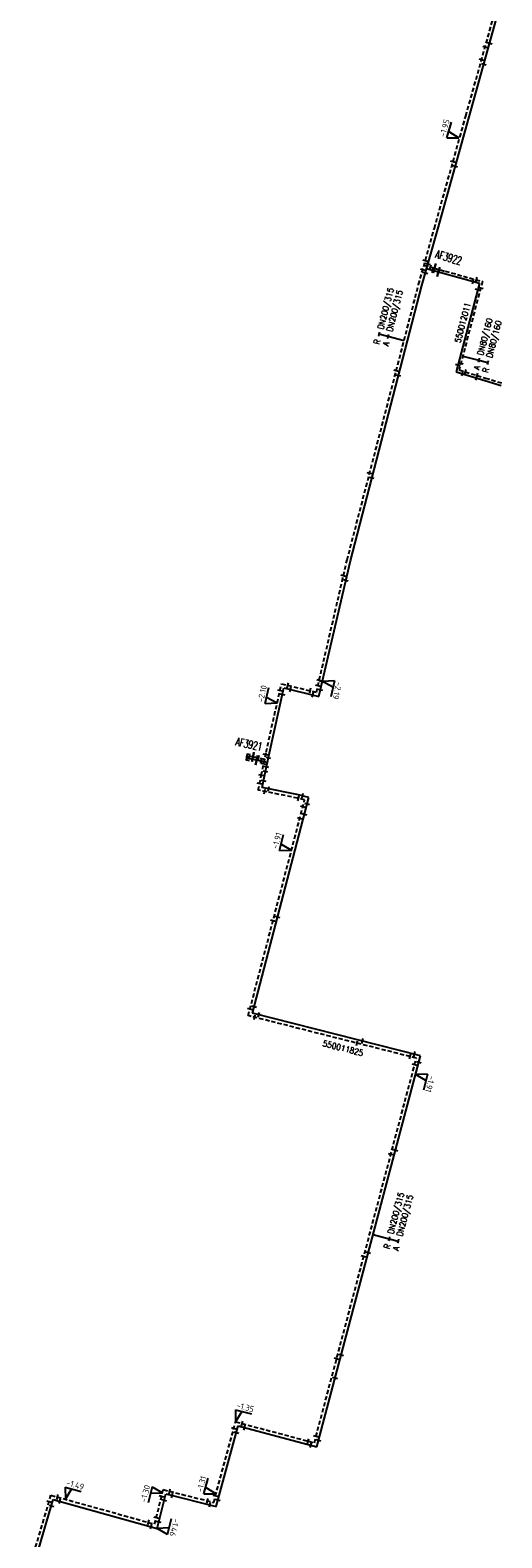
# Model space of a CAD drawing. Header units: millimetres. Extents: x 0 to 118318689, y 0 to 490460760.
# Tile 95 of 117: x 116259331 to 116330480, y 487728935 to 487956710. Entities that reach past the tile are written whole.
import ezdxf
from ezdxf.enums import TextEntityAlignment as Align

# ---------------------------------------------------------------- set-up
doc = ezdxf.new("R2010")
doc.units = ezdxf.units.MM
doc.header["$LTSCALE"] = 200
doc.linetypes.add('HIDDEN2', pattern=[4.7625, 3.175, -1.5875])
doc.layers.get('0').update_dxf_attribs({"color": 8})
for name, color, linetype in [('WT-C-AFSLUITER', 7, 'Continuous'), ('WT-C-mof', 7, 'Continuous'), ('WT-I-diam', 7, 'Continuous'), ('WT-I-info', 7, 'Continuous'), ('WT-I-NAP', 7, 'Continuous'), ('WT-L-aanvoer', 6, 'Continuous'), ('WT-L-retour', 6, 'HIDDEN2')]:
    doc.layers.add(name, color=color, linetype=linetype)
doc.styles.add('DIN17', font='ROMANS.SHX', dxfattribs={"width": 0.9})
doc.styles.add('ISOCP', font='ISOCP.SHX')

# ---------------------------------------------------------------- blocks, each defined once
blk = doc.blocks.new('LR-mof')
at = {"color": 0, "linetype": 'ByBlock', "lineweight": -2}
blk.add_line((0, -0.75), (0, 0.75), dxfattribs=at)
blk = doc.blocks.new('LR-smof')
at = {"color": 0, "linetype": 'ByBlock', "lineweight": -2}
blk.add_lwpolyline([(1, 0.5), (0, 0.5), (0, -0.5), (1, -0.5)], dxfattribs=at)
blk = doc.blocks.new('nap1')
at = {"color": 0, "linetype": 'Continuous'}
for p, q in [((-1, 3.5), (0, 0)), ((-1, 3.5), (4, 3.5)), ((1, 3.5), (0, 0))]:
    blk.add_line(p, q, dxfattribs=at)
at = {"color": 0, "linetype": 'Continuous', "style": 'ISOCP'}
for tag, p in [('*1', (1.7, 5)), ('*2', (4, 1.5))]:
    blk.add_attdef(tag, text='', height=1.8, dxfattribs=at).set_placement(p, align=Align.MIDDLE)
blk = doc.blocks.new('nap2')
at = {"color": 0, "linetype": 'Continuous'}
for p, q in [((1, 3.5), (-4, 3.5)), ((-1, 3.5), (0, 0)), ((1, 3.5), (0, 0))]:
    blk.add_line(p, q, dxfattribs=at)
at = {"color": 0, "linetype": 'Continuous', "style": 'ISOCP'}
for tag, p in [('*1', (-1.5, 5)), ('*2', (-4, 1.5))]:
    blk.add_attdef(tag, text='', height=1.8, dxfattribs=at).set_placement(p, align=Align.MIDDLE)
blk = doc.blocks.new('LR-AFS')
at = {"color": 0, "lineweight": -3, "const_width": 0.7}
blk.add_lwpolyline([(0, -1.5), (0, 1.5)], dxfattribs=at)
at = {"color": 7, "linetype": 'ByBlock', "lineweight": -2, "style": 'DIN17', "width": 0.9}
blk.add_attdef('*1', text='', height=2.5, dxfattribs=at).set_placement((0, 5), align=Align.MIDDLE)
at = {"color": 0, "linetype": 'ByBlock', "lineweight": -2, "style": 'DIN17', "width": 0.3, "flags": 1}
for tag, p in [('*2', (2.5, 1.5)), ('OCODE', (-7.5, -2.5)), ('ST', (-7.5, -5)), ('VCODE', (-2.5, -5)), ('NCODE', (-2.5, -2.5)), ('NIVO', (2.5, -5)), ('BC', (2.5, -2.5)), ('IMM', (7.5, -5)), ('RK', (7.5, -2.5)), ('VERTR', (-7.5, -10)), ('FABR', (-7.5, -7.5)), ('OPBLEN', (-2.5, -10)), ('TYPE', (-2.5, -7.5)), ('OPBOUW', (2.5, -7.5)), ('HULPST', (2.5, -10)), ('VERLSP', (7.5, -10)), ('BEDIEN', (7.5, -7.5)), ('DEKM', (-7.5, -12.5)), ('PDATUM', (-2.5, -12.5)), ('OPM', (2.5, -12.5)), ('BORD', (7.5, -12.5)), ('BORDL', (-7.5, -15)), ('BORDX', (-2.5, -15)), ('BORDY', (2.5, -15)), ('BORDZ', (7.5, -15))]:
    blk.add_attdef(tag, text='', height=1.8, dxfattribs=at).set_placement(p, align=Align.MIDDLE)
blk = doc.blocks.new('LR-hyp')
at = {"color": 7, "linetype": 'ByBlock', "lineweight": -3, "style": 'DIN17', "width": 0.9}
blk.add_attdef('*1', text='', height=1.8, dxfattribs=at).set_placement((0, 0), align=Align.MIDDLE)
at = {"color": 7, "linetype": 'ByBlock', "lineweight": -2, "style": 'DIN17', "width": 0.9, "flags": 1}
blk.add_attdef('*2', text='', height=1.8, dxfattribs=at).set_placement((0, -5), align=Align.MIDDLE)
blk = doc.blocks.new('LR-DIAO2')
at = {"color": 0, "lineweight": -3}
blk.add_line((0, 0), (0, -5), dxfattribs=at)
at = {"color": 0, "linetype": 'Continuous', "lineweight": -3}
blk.add_line((0, -5), (0, -7.8), dxfattribs=at)
at = {"color": 0, "lineweight": -3}
for points in [[(0.61, -5), (0, -5), (-0.61, -5)], [(0.61, -7.8), (0, -7.8), (-0.61, -7.8)]]:
    blk.add_lwpolyline(points, dxfattribs=at)
at = {"color": 1, "lineweight": -3, "style": 'DIN17', "width": 0.9}
for tag, p in [('*1', (-1.61, -5)), ('*2', (-1.61, -7.78))]:
    blk.add_attdef(tag, text='', height=1.8, dxfattribs=at).set_placement(p, align=Align.MIDDLE_RIGHT)
for tag, p in [('*11', (1.61, -5)), ('*12', (1.61, -7.8))]:
    blk.add_attdef(tag, text='', height=1.8, dxfattribs=at).set_placement(p, align=Align.MIDDLE_LEFT)
blk = doc.blocks.new('LR-DIAB2')
at = {"color": 0, "linetype": 'Continuous', "lineweight": -3}
blk.add_line((0, 5), (0, 7.8), dxfattribs=at)
at = {"color": 0, "lineweight": -3}
blk.add_line((0, 0), (0, 5), dxfattribs=at)
for points in [[(0.61, 7.8), (0, 7.8), (-0.61, 7.8)], [(0.61, 5), (0, 5), (-0.61, 5)]]:
    blk.add_lwpolyline(points, dxfattribs=at)
at = {"color": 1, "lineweight": -3, "style": 'DIN17', "width": 0.9}
for tag, p in [('*1', (-1.61, 7.8)), ('*2', (-1.61, 5.02))]:
    blk.add_attdef(tag, text='', height=1.8, dxfattribs=at).set_placement(p, align=Align.MIDDLE_RIGHT)
for tag, p in [('*11', (1.61, 7.8)), ('*12', (1.61, 5))]:
    blk.add_attdef(tag, text='', height=1.8, dxfattribs=at).set_placement(p, align=Align.MIDDLE_LEFT)

msp = doc.modelspace()

# ---------------------------------------------------------------- linework, layer by layer
at = {"layer": 'WT-L-aanvoer', "lineweight": -3}
for p, q in [((116325546, 487943601), (116329952, 487959357)), ((116320805, 487926647), (116325546, 487943601)), ((116318422, 487918135), (116320805, 487926647)), ((116319135, 487920685), (116320921, 487920185)), ((116320921, 487920185), (116321842, 487919927)), ((116307641, 487876546), (116318422, 487918135)), ((116302897, 487856052), (116307641, 487876546)), ((116295432, 487847508), (116297620, 487857338)), ((116297620, 487857338), (116302897, 487856052)), ((116293485, 487846416), (116291951, 487846738)), ((116294700, 487844018), (116295432, 487847508)), ((116295131, 487846071), (116293485, 487846416)), ((116294350, 487842288), (116294700, 487844018)), ((116299802, 487841184), (116294350, 487842288)), ((116292852, 487808200), (116301357, 487840776)), ((116301357, 487840776), (116299802, 487841184)), ((116318222, 487801776), (116292852, 487808200)), ((116302565, 487742666), (116318222, 487801776)), ((116287375, 487733667), (116290685, 487745838)), ((116290685, 487745838), (116302565, 487742666)), ((116278480, 487730364), (116279785, 487735589)), ((116279785, 487735589), (116287375, 487733667)), ((116260265, 487726123), (116262818, 487734742)), ((116262818, 487734742), (116278480, 487730364))]:
    msp.add_line(p, q, dxfattribs=at)
at = {"layer": 'WT-L-aanvoer'}
for p, q in [((116321842, 487919927), (116327093, 487918480)), ((116327093, 487918480), (116323579, 487905114)), ((116323579, 487905114), (116327904, 487903791)), ((116327904, 487903791), (116330369, 487903037))]:
    msp.add_line(p, q, dxfattribs=at)
at = {"layer": 'WT-L-retour', "lineweight": -3}
for p, q in [((116325050, 487943739), (116329454, 487959491)), ((116320309, 487926786), (116325050, 487943739)), ((116317924, 487918269), (116320309, 487926786)), ((116318742, 487921189), (116320328, 487920745)), ((116320328, 487920745), (116321945, 487920293)), ((116321945, 487920293), (116327556, 487918747)), ((116307140, 487876668), (116317924, 487918269)), ((116327556, 487918747), (116324039, 487905371)), ((116324039, 487905371), (116328001, 487904159)), ((116328001, 487904159), (116330480, 487903400)), ((116302513, 487856676), (116307140, 487876668)), ((116294928, 487847617), (116297232, 487857963)), ((116297232, 487857963), (116302513, 487856676)), ((116292939, 487846919), (116292029, 487847110)), ((116294705, 487846549), (116292939, 487846919)), ((116294196, 487844122), (116294928, 487847617)), ((116293743, 487841886), (116294196, 487844122)), ((116292223, 487807828), (116300729, 487840409)), ((116299685, 487840682), (116293743, 487841886)), ((116300729, 487840409), (116299685, 487840682)), ((116317591, 487801405), (116292223, 487807828)), ((116302199, 487743297), (116317591, 487801405)), ((116287011, 487734290), (116290323, 487746468)), ((116290323, 487746468), (116302199, 487743297)), ((116259331, 487724783), (116262468, 487735374)), ((116262468, 487735374), (116278109, 487731002)), ((116278109, 487731002), (116279411, 487736215)), ((116279411, 487736215), (116287011, 487734290))]:
    msp.add_line(p, q, dxfattribs=at)

# ---------------------------------------------------------------- block references
at = {"layer": 'WT-C-AFSLUITER', "linetype": 'Continuous'}
ref = msp.add_blockref('LR-AFS', (116320921, 487920185), dxfattribs=dict(at, xscale=499.9999999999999, yscale=499.9999999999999, zscale=499.9999999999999, rotation=344.3593000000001))
ref.add_attrib('*1', 'AF3922', dxfattribs={"layer": '0', "color": 7, "linetype": 'ByBlock', "lineweight": -2, "height": 1250, "rotation": 344.3593, "style": 'DIN17', "width": 0.65}).set_placement((116322448, 487922361), align=Align.MIDDLE)
for p, xscale, yscale, zscale, rotation in [((116320328, 487920745), 499.9999999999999, 499.9999999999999, 499.9999999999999, 344.3593000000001), ((116292939, 487846919), 499.9999999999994, 499.9999999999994, 499.9999999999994, 348.1567)]:
    msp.add_blockref('LR-AFS', p, dxfattribs=dict(at, xscale=xscale, yscale=yscale, zscale=zscale, rotation=rotation))
ref = msp.add_blockref('LR-AFS', (116293485, 487846416), dxfattribs=dict(at, xscale=499.9999999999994, yscale=499.9999999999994, zscale=499.9999999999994, rotation=348.1567))
ref.add_attrib('*1', 'AF3921', dxfattribs={"layer": '0', "color": 7, "linetype": 'ByBlock', "lineweight": -2, "height": 1250, "rotation": 348.1567, "style": 'DIN17', "width": 0.65}).set_placement((116292336, 487848835), align=Align.MIDDLE)
at = {"layer": 'WT-C-mof', "linetype": 'Continuous', "lineweight": -3}
for name, p, xscale, yscale, zscale, rotation in [('LR-mof', (116327955, 487954130), 500.0000000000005, 500.0000000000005, 500.0000000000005, 74.3769), ('LR-mof', (116328648, 487954695), 500.0000000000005, 500.0000000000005, 500.0000000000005, 74.3769), ('LR-mof', (116327418, 487952208), 500.0000000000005, 500.0000000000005, 500.0000000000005, 74.3769), ('LR-mof', (116327760, 487951519), 500.0000000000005, 500.0000000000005, 500.0000000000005, 74.3769), ('LR-mof', (116323109, 487936799), 500.0000000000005, 500.0000000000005, 500.0000000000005, 74.3769), ('LR-mof', (116323457, 487936130), 500.0000000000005, 500.0000000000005, 500.0000000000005, 74.3769), ('LR-mof', (116314544, 487905229), 500.0000000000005, 500.0000000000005, 500.0000000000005, 75.4672), ('LR-mof', (116314892, 487904517), 500.0000000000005, 500.0000000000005, 500.0000000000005, 75.4672), ('LR-mof', (116310532, 487889752), 500.0000000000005, 500.0000000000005, 500.0000000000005, 75.4672), ('LR-mof', (116310881, 487889048), 500.0000000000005, 500.0000000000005, 500.0000000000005, 75.4672), ('LR-mof', (116306584, 487874266), 499.9999999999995, 499.9999999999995, 499.9999999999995, 76.968), ('LR-mof', (116306949, 487873560), 499.9999999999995, 499.9999999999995, 499.9999999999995, 76.968), ('LR-smof', (116291951, 487846738), 499.9999999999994, 499.9999999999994, 499.9999999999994, 348.1567), ('LR-smof', (116292029, 487847110), 499.9999999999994, 499.9999999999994, 499.9999999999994, 348.1567), ('LR-mof', (116294837, 487844671), 499.9999999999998, 499.9999999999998, 499.9999999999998, 78.1567), ('LR-mof', (116294193, 487844108), 499.9999999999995, 499.9999999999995, 499.9999999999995, 78.5534), ('LR-mof', (116300001, 487837622), 500.0000000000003, 500.0000000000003, 500.0000000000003, 75.3673), ('LR-mof', (116300685, 487838203), 500.0000000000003, 500.0000000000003, 500.0000000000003, 75.3673), ('LR-mof', (116295958, 487822136), 500.0000000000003, 500.0000000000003, 500.0000000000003, 75.3673), ('LR-mof', (116296643, 487822721), 500.0000000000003, 500.0000000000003, 500.0000000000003, 75.3673), ('LR-mof', (116308633, 487803673), 499.9999999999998, 499.9999999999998, 499.9999999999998, 345.7911), ('LR-mof', (116309449, 487803997), 499.9999999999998, 499.9999999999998, 499.9999999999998, 345.7911), ('LR-mof', (116314432, 487787469), 499.9999999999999, 499.9999999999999, 499.9999999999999, 75.16440000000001), ('LR-mof', (116313742, 487786874), 499.9999999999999, 499.9999999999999, 499.9999999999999, 75.16440000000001), ('LR-mof', (116310333, 487771992), 499.9999999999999, 499.9999999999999, 499.9999999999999, 75.16440000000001), ('LR-mof', (116309650, 487771426), 499.9999999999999, 499.9999999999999, 499.9999999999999, 75.16440000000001), ('LR-mof', (116305554, 487755961), 499.9999999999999, 499.9999999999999, 499.9999999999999, 75.16440000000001), ('LR-mof', (116306236, 487756526), 499.9999999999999, 499.9999999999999, 499.9999999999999, 75.16440000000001), ('LR-mof', (116305313, 487753039), 499.9999999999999, 499.9999999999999, 499.9999999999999, 75.16440000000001)]:
    msp.add_blockref(name, p, dxfattribs=dict(at, xscale=xscale, yscale=yscale, zscale=zscale, rotation=rotation))
at = {"layer": 'WT-C-mof', "lineweight": -3}
for p, xscale, yscale, zscale, rotation in [((116318931, 487921863), 500.0000000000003, 500.0000000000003, 500.0000000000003, 74.35926131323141), ((116318553, 487920515), 500.0000000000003, 500.0000000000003, 500.0000000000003, 74.35926131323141), ((116318947, 487920010), 499.9999999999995, 499.9999999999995, 499.9999999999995, 74.35926131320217), ((116319324, 487921359), 499.9999999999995, 499.9999999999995, 499.9999999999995, 74.35926131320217), ((116319705, 487920920), 500.0000000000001, 500.0000000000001, 500.0000000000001, 344.359261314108), ((116320098, 487920415), 499.9999999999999, 499.9999999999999, 499.9999999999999, 344.3592613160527), ((116297015, 487856987), 499.9999999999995, 499.9999999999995, 499.9999999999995, 257.4488546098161), ((116297403, 487856362), 500, 500, 500, 257.448854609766), ((116298203, 487857726), 500.0000000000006, 500.0000000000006, 500.0000000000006, 346.2993303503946), ((116298592, 487857101), 499.9999999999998, 499.9999999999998, 499.9999999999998, 346.2993303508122), ((116301541, 487856913), 499.9999999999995, 499.9999999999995, 499.9999999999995, 166.2993303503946), ((116301926, 487856289), 500.0000000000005, 500.0000000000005, 500.0000000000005, 166.2993303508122), ((116302738, 487857650), 499.9999999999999, 499.9999999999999, 499.9999999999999, 76.96803607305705), ((116303123, 487857026), 500.0000000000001, 500.0000000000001, 500.0000000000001, 76.96803607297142), ((116293726, 487846754), 500.0000000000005, 500.0000000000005, 500.0000000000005, 168.1566768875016), ((116294848, 487847234), 499.9999999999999, 499.9999999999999, 499.9999999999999, 78.15667688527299), ((116295274, 487846756), 499.9999999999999, 499.9999999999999, 499.9999999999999, 78.156676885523), ((116294152, 487846276), 499.9999999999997, 499.9999999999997, 499.9999999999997, 168.1566768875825), ((116294561, 487845864), 499.9999999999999, 499.9999999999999, 499.9999999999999, 78.15667688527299), ((116294987, 487845386), 499.9999999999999, 499.9999999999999, 499.9999999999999, 78.156676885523), ((116293941, 487842866), 500.0000000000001, 500.0000000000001, 500.0000000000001, 78.55344433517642), ((116294548, 487843268), 500.0000000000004, 500.0000000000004, 500.0000000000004, 78.55344433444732), ((116295330, 487842090), 500.0000000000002, 500.0000000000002, 500.0000000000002, 348.5534443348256), ((116294723, 487841687), 500, 500, 500, 348.5534443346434), ((116299762, 487840662), 500.0000000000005, 500.0000000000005, 500.0000000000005, 165.3065562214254), ((116300390, 487841030), 500.0000000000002, 500.0000000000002, 500.0000000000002, 165.3065562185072), ((116301105, 487839809), 499.9999999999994, 499.9999999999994, 499.9999999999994, 255.3672790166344), ((116300476, 487839441), 500, 500, 500, 255.3672790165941), ((116292475, 487808796), 499.9999999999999, 499.9999999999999, 499.9999999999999, 75.36727901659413), ((116293105, 487809168), 499.9999999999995, 499.9999999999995, 499.9999999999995, 75.3672790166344), ((116293821, 487807955), 500, 500, 500, 345.7911046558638), ((116293192, 487807583), 500.0000000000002, 500.0000000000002, 500.0000000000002, 345.7911046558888), ((116316621, 487801650), 500.0000000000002, 500.0000000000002, 500.0000000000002, 165.7911046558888), ((116317252, 487802022), 500, 500, 500, 165.7911046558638), ((116317335, 487800438), 500.0000000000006, 500.0000000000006, 500.0000000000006, 255.1644336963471), ((116317966, 487800810), 500.0000000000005, 500.0000000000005, 500.0000000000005, 255.1644336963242), ((116291289, 487746210), 500, 500, 500, 345.0491390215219), ((116290060, 487745503), 500.0000000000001, 500.0000000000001, 500.0000000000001, 254.7869033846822), ((116290423, 487744873), 500.0000000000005, 500.0000000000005, 500.0000000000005, 254.786903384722), ((116291651, 487745580), 500, 500, 500, 345.0491390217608), ((116302455, 487744263), 500, 500, 500, 75.16443369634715), ((116301233, 487743555), 499.9999999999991, 499.9999999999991, 499.9999999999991, 165.0491390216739), ((116301599, 487742924), 500, 500, 500, 165.0491390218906), ((116302821, 487743633), 500, 500, 500, 75.16443369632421), ((116263431, 487735105), 500.0000000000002, 500.0000000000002, 500.0000000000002, 344.3825516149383), ((116279169, 487735245), 500, 500, 500, 255.9708302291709), ((116280380, 487735969), 499.9999999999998, 499.9999999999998, 499.9999999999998, 345.7882946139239), ((116280755, 487735343), 500.0000000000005, 500.0000000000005, 500.0000000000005, 345.7882946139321), ((116287273, 487735255), 500.0000000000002, 500.0000000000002, 500.0000000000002, 74.78690338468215), ((116262184, 487734415), 500.0000000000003, 500.0000000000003, 500.0000000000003, 253.5003712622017), ((116262534, 487733783), 500, 500, 500, 253.5003712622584), ((116263781, 487734473), 500, 500, 500, 344.3825516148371), ((116279543, 487734619), 500.0000000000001, 500.0000000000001, 500.0000000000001, 255.9708302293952), ((116286042, 487734536), 499.9999999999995, 499.9999999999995, 499.9999999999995, 165.7882946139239), ((116286406, 487733912), 500.0000000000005, 500.0000000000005, 500.0000000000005, 165.788294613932), ((116287638, 487734632), 500.0000000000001, 500.0000000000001, 500.0000000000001, 74.78690338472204), ((116277145, 487731271), 499.9999999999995, 499.9999999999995, 499.9999999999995, 164.3825516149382), ((116277517, 487730633), 500.0000000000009, 500.0000000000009, 500.0000000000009, 164.3825516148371), ((116278351, 487731972), 500, 500, 500, 75.97083022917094), ((116278722, 487731334), 500.0000000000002, 500.0000000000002, 500.0000000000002, 75.97083022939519)]:
    msp.add_blockref('LR-mof', p, dxfattribs=dict(at, xscale=xscale, yscale=yscale, zscale=zscale, rotation=rotation))
at = {"layer": 'WT-C-mof'}
for p, xscale, yscale, zscale, rotation in [((116326129, 487918746), 500, 500, 500, 164.5975221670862), ((116326839, 487917513), 500, 500, 500, 255.2670653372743), ((116326592, 487919012), 499.9999999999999, 499.9999999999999, 499.9999999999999, 164.5975556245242), ((116327302, 487917780), 500.0000000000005, 500.0000000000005, 500.0000000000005, 255.2670653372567), ((116323833, 487906082), 499.9999999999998, 499.9999999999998, 499.9999999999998, 75.26706533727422), ((116324293, 487906338), 500, 500, 500, 75.26706533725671), ((116324535, 487904822), 500.0000000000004, 500.0000000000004, 500.0000000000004, 342.9884178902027), ((116324995, 487905078), 500, 500, 500, 342.9884178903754)]:
    msp.add_blockref('LR-mof', p, dxfattribs=dict(at, xscale=xscale, yscale=yscale, zscale=zscale, rotation=rotation))
at = {"layer": 'WT-C-mof', "linetype": 'Continuous'}
for p, xscale, yscale, zscale, rotation in [((116326677, 487904167), 500, 500, 500, 342.9884000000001), ((116326777, 487904533), 500, 500, 500, 342.9884000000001), ((116302925, 487858455), 499.9999999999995, 499.9999999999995, 499.9999999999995, 76.968), ((116303409, 487858264), 499.9999999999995, 499.9999999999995, 499.9999999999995, 76.968)]:
    msp.add_blockref('LR-mof', p, dxfattribs=dict(at, xscale=xscale, yscale=yscale, zscale=zscale, rotation=rotation))
at = {"layer": 'WT-I-diam', "linetype": 'Continuous', "xscale": 500, "yscale": 500, "zscale": 500}
for name, p, rotation, values in [('LR-DIAB2', (116315727, 487909792), 75.4671899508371, {'*1': 'R', '*11': 'DN200/315', '*2': 'A', '*12': 'DN200/315'}), ('LR-DIAO2', (116324592, 487907473), 75.26706533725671, {'*1': 'A', '*11': 'DN80/160', '*2': 'R', '*12': 'DN80/160'}), ('LR-DIAO2', (116311063, 487774750), 75.16443369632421, {'*1': 'R', '*11': 'DN200/315', '*2': 'A', '*12': 'DN200/315'})]:
    msp.add_blockref(name, p, dxfattribs=dict(at, rotation=rotation)).add_auto_attribs(values)
at = {"layer": 'WT-I-info', "linetype": 'Continuous'}
for p, xscale, yscale, zscale, rotation, values in [((116324578, 487912525), 500.0000000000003, 500.0000000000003, 500.0000000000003, 75.26706533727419, {'*1': '550012011'}), ((116306534, 487802907), 500.0000000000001, 500.0000000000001, 500.0000000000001, 345.7911046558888, {'*1': '550011825'})]:
    msp.add_blockref('LR-hyp', p, dxfattribs=dict(at, xscale=xscale, yscale=yscale, zscale=zscale, rotation=rotation)).add_auto_attribs(values)
at = {"layer": 'WT-I-NAP', "linetype": 'Continuous'}
ref = msp.add_blockref('nap1', (116324019, 487940435), dxfattribs=dict(at, xscale=500.0000000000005, yscale=500.0000000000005, zscale=500.0000000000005, rotation=74.37692401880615))
ref.add_attrib('*1', '-1.95', dxfattribs={"layer": '0', "color": 1, "linetype": 'Continuous', "height": 900, "rotation": 74.37692, "style": 'ISOCP'}).set_placement((116321841, 487941927), align=Align.MIDDLE)
ref = msp.add_blockref('nap1', (116303420, 487858311), dxfattribs=dict(at, xscale=499.9999999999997, yscale=499.9999999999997, zscale=499.9999999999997, rotation=256.9680360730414))
ref.add_attrib('*1', '-2.19', dxfattribs={"layer": '0', "color": 1, "linetype": 'Continuous', "height": 900, "rotation": 256.96804, "style": 'ISOCP'}).set_placement((116305664, 487856919), align=Align.MIDDLE)
ref = msp.add_blockref('nap1', (116296591, 487855084), dxfattribs=dict(at, xscale=499.9999999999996, yscale=499.9999999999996, zscale=499.9999999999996, rotation=77.44885460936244))
ref.add_attrib('*1', '-2.10', dxfattribs={"layer": '0', "color": 1, "linetype": 'Continuous', "height": 900, "rotation": 77.44885, "style": 'ISOCP'}).set_placement((116294335, 487856457), align=Align.MIDDLE)
ref = msp.add_blockref('nap1', (116298747, 487832817), dxfattribs=dict(at, xscale=499.9999999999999, yscale=499.9999999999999, zscale=499.9999999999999, rotation=75.36727901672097))
ref.add_attrib('*1', '-1.91', dxfattribs={"layer": '0', "color": 1, "linetype": 'Continuous', "height": 900, "rotation": 75.36728, "style": 'ISOCP'}).set_placement((116296543, 487834271), align=Align.MIDDLE)
ref = msp.add_blockref('nap1', (116317472, 487798945), dxfattribs=dict(at, xscale=500.0000000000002, yscale=500.0000000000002, zscale=500.0000000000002, rotation=255.164433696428))
ref.add_attrib('*1', '-1.91', dxfattribs={"layer": '0', "color": 1, "linetype": 'Continuous', "height": 900, "rotation": 255.16443, "style": 'ISOCP'}).set_placement((116319671, 487797483), align=Align.MIDDLE)
ref = msp.add_blockref('nap1', (116290323, 487746468), dxfattribs=dict(at, xscale=500.0000000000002, yscale=500.0000000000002, zscale=500.0000000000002, rotation=345.151605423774))
ref.add_attrib('*1', '-1.35', dxfattribs={"layer": '0', "color": 1, "linetype": 'Continuous', "height": 900, "rotation": 345.15161, "style": 'ISOCP'}).set_placement((116291785, 487748667), align=Align.MIDDLE)
ref = msp.add_blockref('nap1', (116264634, 487734769), dxfattribs=dict(at, xscale=500.0000000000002, yscale=500.0000000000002, zscale=500.0000000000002, rotation=344.3825516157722))
ref.add_attrib('*1', '-1.49', dxfattribs={"layer": '0', "color": 1, "linetype": 'Continuous', "height": 900, "rotation": 344.38255, "style": 'ISOCP'}).set_placement((116266126, 487736948), align=Align.MIDDLE)
ref = msp.add_blockref('nap1', (116287363, 487735584), dxfattribs=dict(at, xscale=499.9999999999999, yscale=499.9999999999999, zscale=499.9999999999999, rotation=74.78690338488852))
ref.add_attrib('*1', '-1.31', dxfattribs={"layer": '0', "color": 1, "linetype": 'Continuous', "height": 900, "rotation": 74.7869, "style": 'ISOCP'}).set_placement((116285174, 487737061), align=Align.MIDDLE)
ref = msp.add_blockref('nap2', (116279294, 487735748), dxfattribs=dict(at, xscale=500.0000000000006, yscale=500.0000000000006, zscale=500.0000000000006, rotation=75.97083022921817))
ref.add_attrib('*1', '-1.30', dxfattribs={"layer": '0', "color": 1, "linetype": 'Continuous', "height": 900, "rotation": 75.97083, "style": 'ISOCP'}).set_placement((116276687, 487735626), align=Align.MIDDLE)
ref = msp.add_blockref('nap2', (116278480, 487730364), dxfattribs=dict(at, xscale=500.0000000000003, yscale=500.0000000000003, zscale=500.0000000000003, rotation=255.9708302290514))
ref.add_attrib('*1', '-1.46', dxfattribs={"layer": '0', "color": 1, "linetype": 'Continuous', "height": 900, "rotation": 255.97083, "style": 'ISOCP'}).set_placement((116281087, 487730485), align=Align.MIDDLE)

doc.saveas('drawing.dxf')
